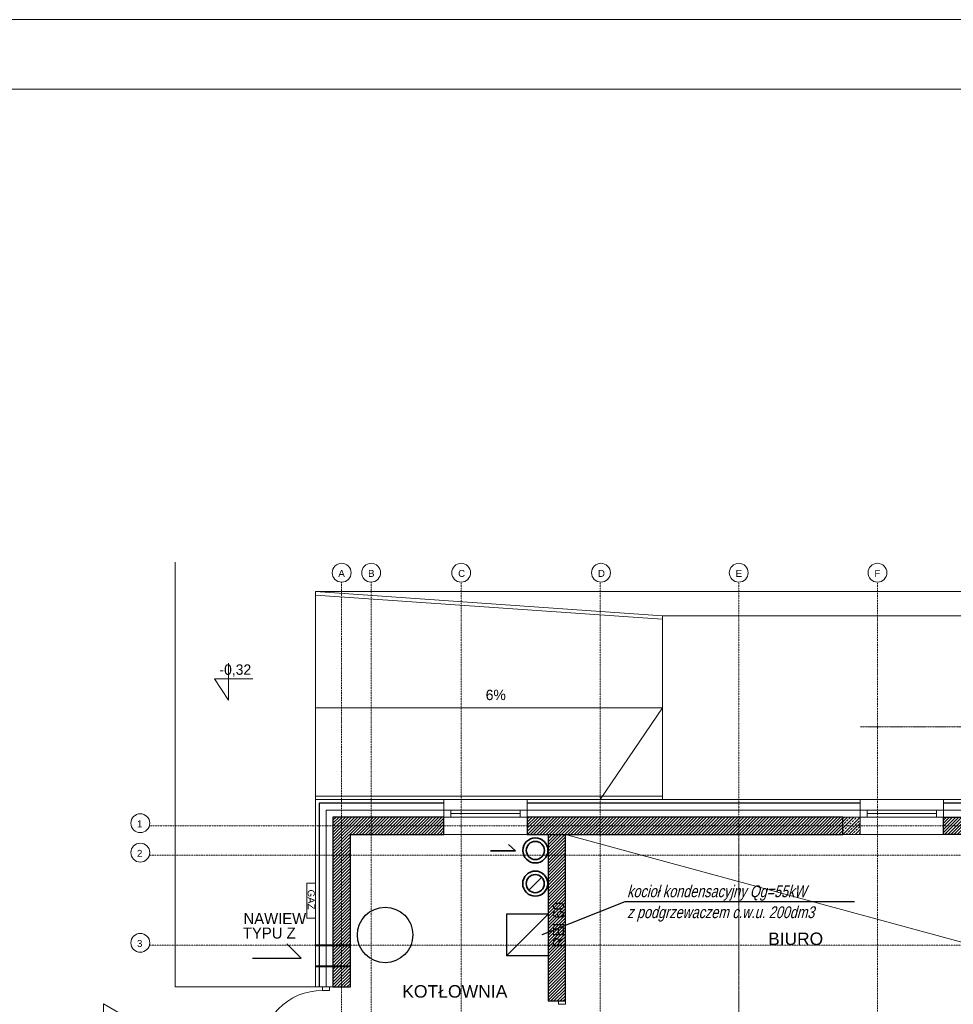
# Model space of a CAD drawing. Header units: millimetres. Extents: x 49908 to 79848, y -11883 to -3092.
# Tile 193 of 222: x 75254 to 76600, y -4512 to -3092. Entities that reach past the tile are written whole.
import ezdxf
from ezdxf.enums import TextEntityAlignment as Align

# ---------------------------------------------------------------- set-up
doc = ezdxf.new("R2010")
doc.units = ezdxf.units.MM
for name, pattern in [('0.5_0.5', [10, 5, -5]), ('AUSGEZOGEN', [0]), ('DASHDOT', [1, 0.5, -0.25, 0, -0.25])]:
    doc.linetypes.add(name, pattern=pattern)
doc.layers.get('0').update_dxf_attribs({"color": 9, "lineweight": 9})
for name, color, linetype, lineweight in [('A stolarka', 9, 'Continuous', 9), ('A_CIENKA', 9, 'Continuous', 9), ('A_HATCH', 9, 'Continuous', 9), ('A_IZOLACJA', 9, 'ZIGZAG', 9), ('A_KONSTRUKCJA', 9, 'Continuous', 25), ('A_MUROWANE', 9, 'Continuous', 25), ('A_OSIE', 9, 'DASHDOT', 9), ('A_WIDOK', 9, 'Continuous', 9), ('\x9dciany', 9, 'Continuous', 9)]:
    doc.layers.add(name, color=color, linetype=linetype, lineweight=lineweight)
doc.layers.add('A_WYMIAR', color=9, linetype='Continuous', lineweight=5, transparency=0.2)
doc.layers.add('S_CO', color=4, linetype='Continuous')
doc.layers.add('S_Opis - woda', color=2, linetype='Continuous')
doc.styles.add('Arial', font='arial.ttf')
doc.styles.add('Arial CE', font='arial.ttf')
doc.styles.add('ROMANS', font='romanpl.shx', dxfattribs={"bigfont": 'romanbigpl.shx'})
doc.linetypes.add('ZIGZAG', pattern='A,0.00254,-5.08,[131,ltypeshp.shx,S=5.08,R=0,X=-5.08,Y=0],-10.16,[131,ltypeshp.shx,S=5.08,R=180,X=5.08,Y=0],-5.08', length=20.32254)
pattern_1 = [(45, (24000, 0), (-2.24506403, 2.24506403), [])]

msp = doc.modelspace()

# ---------------------------------------------------------------- hatches: boundary and pattern name
at = {"lineweight": 5, "ltscale": 0.25}
h = msp.add_hatch(dxfattribs=at)
h.set_pattern_fill('ANSI33', color=256, style=0)
h.set_pattern_definition([(45, (76440.4694, -4266.6265), (-4.4901, 4.4901), []), (45, (76444.9595, -4266.6265), (-4.4901, 4.4901), [3.175, -1.5875])])
h.paths.add_polyline_path([(76440.5, -4241.6), (76440.5, -4266.6), (76465.5, -4266.6), (76465.5, -4241.6)])
at = {"layer": 'A_HATCH', "transparency": 33554687}
h = msp.add_hatch(dxfattribs=at)
h.set_pattern_fill('ANSI31', color=256, angle=360)
h.set_pattern_definition(pattern_1)
h.paths.add_polyline_path([(75730.5, -4266.6), (75865.5, -4266.6), (75865.5, -4241.6), (75705.5, -4241.6), (75705.5, -4486.6), (75730.5, -4486.6)])
h.paths.add_polyline_path([(76440.5, -4241.6), (75985.5, -4241.6), (75985.5, -4266.6), (76440.5, -4266.6)])
h.paths.add_polyline_path([(76835.5, -4266.6), (76835.5, -4241.6), (76648, -4241.6), (76648, -4266.6)])
h = msp.add_hatch(dxfattribs=at)
h.set_pattern_fill('ANSI31', color=256, angle=360)
h.set_pattern_definition(pattern_1)
h.paths.add_polyline_path([(76623, -4241.6), (76585.5, -4241.6), (76585.5, -4266.7), (76623, -4266.7)])
h = msp.add_hatch(dxfattribs=at)
h.set_pattern_fill('ANSI31', color=256, angle=360)
h.set_pattern_definition([(45, (24000, -2e-11), (-2.24506403, 2.24506403), [])])
h.paths.add_polyline_path([(76040.5, -4266.6), (76015.5, -4266.6), (76015.5, -4506.6), (76040.5, -4506.6)])
h.paths.add_polyline_path([(76015.5, -4631.6), (76015.5, -4606.6), (75775.5, -4606.6), (75775.5, -4631.6)])
h.paths.add_polyline_path([(76323, -4631.6), (76323, -4606.6), (76040.5, -4606.6), (76040.5, -4631.6)])
h.paths.add_polyline_path([(76348, -4606.6), (76348, -4631.6), (76650.5, -4631.6), (76650.5, -4606.6)])

# ---------------------------------------------------------------- linework, layer by layer
msp.add_lwpolyline([(76440.5, -4241.6), (76440.5, -4266.6), (76465.5, -4266.6), (76465.5, -4241.6)], close=True)
at = {"ltscale": 0.5}
for points in [[(75865.5, -4266.6), (75985.5, -4266.6)], [(76585.5, -4266.6), (76465.5, -4266.6)]]:
    msp.add_lwpolyline(points, dxfattribs=at)
at = {"layer": 'A stolarka'}
for p, q in [((75865.5, -4231.6), (75985.5, -4231.6)), ((75865.5, -4241.6), (75985.5, -4241.6)), ((75875.5, -4236.6), (75975.5, -4236.6)), ((76465.5, -4231.6), (76585.5, -4231.6)), ((76465.5, -4241.6), (76585.5, -4241.6)), ((76475.5, -4236.6), (76575.5, -4236.6))]:
    msp.add_line(p, q, dxfattribs=at)
for points in [[(75875.5, -4241.6), (75875.5, -4231.6), (75865.5, -4231.6), (75865.5, -4241.6), (75875.5, -4241.6)], [(75985.5, -4241.6), (75985.5, -4231.6), (75975.5, -4231.6), (75975.5, -4241.6), (75985.5, -4241.6)], [(76475.5, -4241.6), (76475.5, -4231.6), (76465.5, -4231.6), (76465.5, -4241.6), (76475.5, -4241.6)], [(76585.5, -4241.6), (76585.5, -4231.6), (76575.5, -4231.6), (76575.5, -4241.6), (76585.5, -4241.6)]]:
    msp.add_lwpolyline(points, dxfattribs=at)
at = {"layer": 'A stolarka', "linetype": 'AUSGEZOGEN', "lineweight": 0}
for points in [[(75700.5, -4491.6), (75700.5, -4486.6), (75690.5, -4486.6), (75690.5, -4491.6)], [(76030.5, -4511.6), (76030.5, -4506.6), (76040.5, -4506.6), (76040.5, -4511.6)]]:
    msp.add_lwpolyline(points, close=True, dxfattribs=at)
msp.add_arc((75690.5, -4581.6), 90, 90, 180, dxfattribs=at)
at = {"layer": 'A_CIENKA'}
for p, q in [((75478, -3874.3), (75478, -4486.6)), ((75554.8, -4019.6), (75554.8, -4073)), ((75554.8, -4042.3), (75534.8, -4042.3)), ((75534.8, -4042.3), (75554.8, -4073)), ((75554.8, -4042.3), (75589.7, -4042.3))]:
    msp.add_line(p, q, dxfattribs=at)
at = {"layer": 'A_CIENKA', "color": 7, "true_color": 0xffffff}
msp.add_lwpolyline([(73907.7, -3092.1), (79847.7, -3092.1), (79847.7, -7292.6), (73907.7, -7292.6), (73907.7, -3092.1)], dxfattribs=at)
at = {"layer": 'A_CIENKA', "color": 2}
msp.add_lwpolyline([(74162.2, -3192.1), (79747.7, -3192.1), (79747.7, -7192.6), (74162.2, -7192.6)], close=True, dxfattribs=at)
at = {"layer": 'A_CIENKA', "ltscale": 10}
msp.add_lwpolyline([(75680.5, -4387.2), (75680.5, -4337.2), (75668, -4337.2), (75668, -4387.2)], close=True, dxfattribs=at)
at = {"layer": 'A_CIENKA'}
msp.add_lwpolyline([(75437.8, -4547.4), (75374.4, -4510.8), (75374.4, -4584)], close=True, dxfattribs=at)
at = {"layer": 'A_IZOLACJA', "ltscale": 0.015}
for points in [[(75865.5, -4231.6), (75695.5, -4231.6), (75695.5, -4486.6)], [(76465.5, -4231.6), (75985.5, -4231.6)], [(77085.5, -4306.6), (77085.5, -4231.6), (76585.5, -4231.6)]]:
    msp.add_lwpolyline(points, dxfattribs=at)
at = {"layer": 'A_KONSTRUKCJA'}
for points in [[(75865.5, -4221.6), (75685.5, -4221.6), (75685.5, -4486.6)], [(76465.5, -4221.6), (75985.5, -4221.6)], [(77095.5, -4306.6), (77095.5, -4221.6), (76585.5, -4221.6)]]:
    msp.add_lwpolyline(points, dxfattribs=at)
at = {"layer": 'A_MUROWANE'}
for points in [[(75865.5, -4266.6), (75865.5, -4241.6), (75705.5, -4241.6), (75705.5, -4486.6), (75730.5, -4486.6), (75730.5, -4266.6), (75865.5, -4266.6)], [(75985.5, -4241.6), (75985.5, -4266.6), (76440.5, -4266.6), (76440.5, -4241.6), (75985.5, -4241.6)], [(76015.5, -4266.6), (76015.5, -4506.6), (76040.5, -4506.6), (76040.5, -4266.6)]]:
    msp.add_lwpolyline(points, dxfattribs=at)
msp.add_lwpolyline([(76623, -4266.7), (76585.5, -4266.7), (76585.5, -4241.6), (76623, -4241.6)], close=True, dxfattribs=at)
at = {"layer": 'A_OSIE', "ltscale": 0.3, "transparency": 33554559}
for p, q in [((75718, -3903), (75718, -7140.1)), ((75760.5, -3903), (75760.5, -7140.1)), ((75890.5, -7140.1), (75890.2, -3903)), ((76090.5, -7140.1), (76090.5, -3902.9)), ((76290.5, -7140.1), (76290.5, -3903)), ((76490.5, -7140.1), (76490.5, -3903)), ((75440.8, -4254.1), (78342.6, -4254.1)), ((78341.8, -4296.6), (75440.8, -4296.6)), ((78341.8, -4426.6), (75440.8, -4426.6))]:
    msp.add_line(p, q, dxfattribs=at)
at = {"layer": 'A_WIDOK', "linetype": '0.5_0.5', "ltscale": 0.02}
msp.add_line((78065.5, -4111.6), (76465.5, -4111.6), dxfattribs=at)
at = {"layer": 'A_WYMIAR', "ltscale": 0.5}
for p, q in [((76180.5, -4084.1), (75680.5, -4084.1)), ((76180.5, -4084.1), (76090.5, -4216.6)), ((75680.5, -4216.6), (75680.5, -4211.6)), ((75680.5, -4211.6), (76180.5, -4211.6))]:
    msp.add_line(p, q, dxfattribs=at)
at = {"layer": 'A_WYMIAR', "lineweight": 35}
for p, q in [((75968.8, -4290.5), (75958.7, -4281.2)), ((75932.5, -4290.2), (75968.8, -4290.5)), ((75987.8, -4346.9), (76006.9, -4327.8))]:
    msp.add_line(p, q, dxfattribs=at)
at = {"layer": 'A_WYMIAR', "lineweight": 25}
for p, q in [((75659.4, -4445.1), (75638.9, -4424.6)), ((75589.5, -4445.1), (75659.4, -4445.1))]:
    msp.add_line(p, q, dxfattribs=at)
at = {"layer": 'A_WYMIAR'}
for centre in [(75718, -3889.4), (75760.5, -3889.4), (75890.3, -3889.4), (76091.9, -3889.4), (76290.5, -3889.4), (76490.5, -3889.4), (75427.7, -4250.5), (75427.7, -4293), (75427.7, -4423)]:
    msp.add_circle(centre, 13.6, dxfattribs=at)
at = {"layer": 'A_WYMIAR', "lineweight": 35, "extrusion": (0, 0, -1)}
for centre, radius in [((-75997.3, -4289.8), 18.1), ((-75997.3, -4289.8), 13.1), ((-75997.1, -4337.6), 18.1), ((-75997.1, -4337.6), 13.1)]:
    msp.add_circle(centre, radius, dxfattribs=at)
at = {"layer": 'S_CO', "color": 3}
for p, q in [((76015.5, -4381.6), (75955.5, -4381.6)), ((75955.5, -4381.6), (75955.5, -4441.6)), ((75955.5, -4441.6), (76015.5, -4381.6)), ((76015.5, -4381.6), (75955.5, -4381.6)), ((75955.5, -4381.6), (75955.5, -4441.6)), ((75955.5, -4441.6), (76015.5, -4381.6)), ((76015.5, -4381.6), (76015.5, -4441.6)), ((76015.5, -4381.6), (76015.5, -4441.6)), ((76015.5, -4441.6), (75955.5, -4441.6)), ((76015.5, -4441.6), (75955.5, -4441.6))]:
    msp.add_line(p, q, dxfattribs=at)
msp.add_circle((75780.7, -4411.6), 40, dxfattribs=at)
at = {"layer": 'S_Opis - woda', "color": 1, "ltscale": 0.1}
msp.add_line((76126.1, -4363.9), (76006.7, -4411.6), dxfattribs=at)
at = {"layer": 'S_Opis - woda', "color": 3, "ltscale": 0.1}
msp.add_line((76457.3, -4363.9), (76126.1, -4363.9), dxfattribs=at)
at = {"layer": '\x9dciany'}
for p, q in [((77335.5, -3916.6), (75680.5, -3916.6)), ((75680.5, -3916.6), (75680.5, -4216.6)), ((75680.5, -3916.6), (76180.5, -3951.6)), ((75680.1, -3921.6), (76180.1, -3956.6)), ((77300.5, -3951.6), (76180.5, -3951.6)), ((76180.5, -3951.6), (76180.5, -4216.6)), ((77100.5, -4216.6), (75680.5, -4216.6)), ((75680.5, -4216.6), (75680.5, -4486.6)), ((75865.5, -4216.6), (75865.5, -4241.6)), ((75985.5, -4216.6), (75985.5, -4241.6)), ((76465.5, -4216.6), (76465.5, -4266.6)), ((76585.5, -4216.6), (76585.5, -4266.6)), ((77290.5, -4606.6), (76040.5, -4266.6)), ((75478, -4486.6), (75705.5, -4486.6))]:
    msp.add_line(p, q, dxfattribs=at)
at = {"layer": '\x9dciany', "linetype": '0.5_0.5', "ltscale": 0.03}
msp.add_line((76290.5, -4266.6), (76290.5, -4606.6), dxfattribs=at)
at = {"layer": '\x9dciany', "linetype": 'Continuous', "lineweight": 40}
for p, q in [((75680.5, -4426.6), (75730.5, -4426.6)), ((75680.5, -4456.6), (75730.5, -4456.6))]:
    msp.add_line(p, q, dxfattribs=at)

# ---------------------------------------------------------------- texts
at = {"layer": 'A_CIENKA', "char_height": 15, "attachment_point": 1}
for s, insert in [('-0,32', (75541.8, -4021.6)), ('6%', (75925.7, -4058.1))]:
    msp.add_mtext_dynamic_manual_height_columns(s, width=45.778, gutter_width=17.5, heights=[0], dxfattribs=dict(at, insert=insert))
at = {"layer": 'A_WYMIAR'}
for s, rotation, p in [('REI 60', 90, (76038.6, -4429.6)), ('NAWIEW', 360, (75576.5, -4396)), ('TYPU Z', 360, (75575.6, -4416.9))]:
    msp.add_text(s, height=16, rotation=rotation, dxfattribs=at).set_placement(p)
at = {"layer": 'A_WYMIAR', "char_height": 10, "attachment_point": 1, "style": 'Arial'}
for s, insert in [('A', (75713.2, -3885.4)), (' B', (75752.2, -3885.4)), (' C', (75882, -3885.4)), (' D', (76083.6, -3885.4)), (' E', (76282.2, -3885.4)), (' F', (76482.2, -3885.4)), ('1', (75422.9, -4246.5)), ('2', (75422.9, -4289)), ('3', (75422.9, -4419))]:
    msp.add_mtext_dynamic_manual_height_columns(s, width=473.698, gutter_width=1.25, heights=[0], dxfattribs=dict(at, insert=insert))
at = {"layer": 'A_WYMIAR', "insert": (75679.1, -4346.2), "char_height": 10, "attachment_point": 1, "rotation": 270, "style": 'Arial'}
msp.add_mtext_dynamic_manual_height_columns('GAZ', width=473.698, gutter_width=1.25, heights=[9.22], dxfattribs=at)
at = {"layer": 'S_Opis - woda', "lineweight": 18, "style": 'ROMANS', "oblique": 15, "width": 0.8}
for s, p in [('kocioł kondensacyjny Qg=55kW', (76129.5, -4357.2)), ('z podgrzewaczem c.w.u. 200dm3', (76129.5, -4387.4))]:
    msp.add_text(s, height=17, dxfattribs=at).set_placement(p)
at = {"layer": '\x9dciany', "style": 'Arial CE'}
for s, width, p, p2 in [('BIURO', 0.996018, (76332.9, -4426.2), (76412.2, -4426.2)), ('KOTŁOWNIA', 1.006043, (75805.2, -4502), (75957, -4502))]:
    msp.add_text(s, height=18, dxfattribs=dict(at, width=width)).set_placement(p, p2, align=Align.FIT)
at = {"layer": '\x9dciany', "linetype": 'Continuous', "lineweight": 35, "style": 'Arial CE', "width": 1.006043}
msp.add_text('KOTŁOWNIA', height=18, dxfattribs=at).set_placement((75805.2, -4502), (75957, -4502), align=Align.FIT)

doc.saveas('drawing.dxf')
